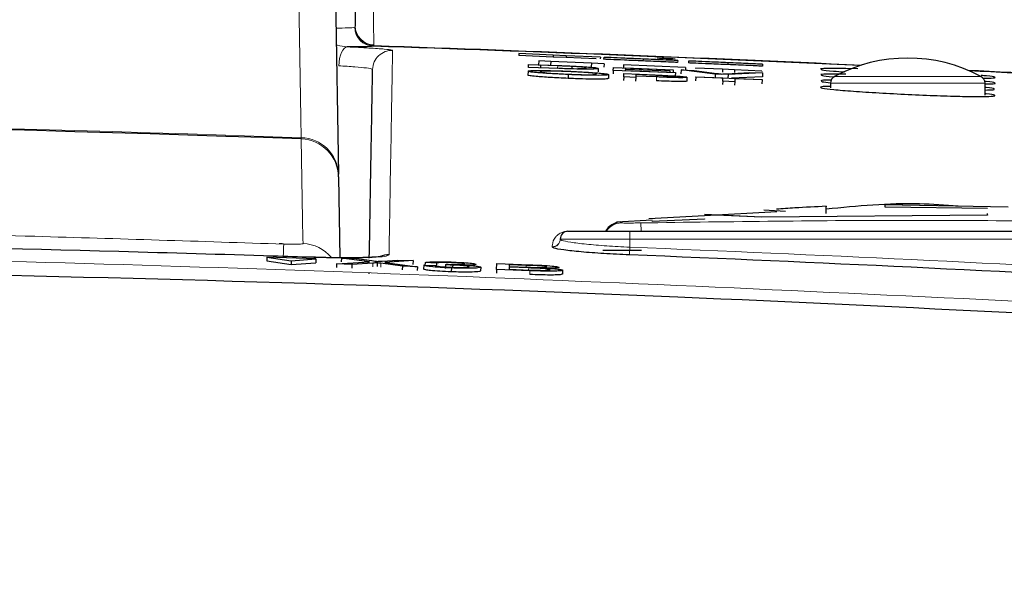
# Paper-space layout 'Blatt3' of a CAD drawing. Header units: millimetres. Extents: x 5 to 418, y 2 to 292.
# Tile 17 of 28: x 227 to 244, y 232 to 242. Entities that reach past the tile are written whole.
import ezdxf

# ---------------------------------------------------------------- set-up
doc = ezdxf.new("R2010")
doc.units = ezdxf.units.MM
doc.layers.add('SLD-0', color=7, linetype='Continuous')
doc.styles.add('SLDTEXTSTYLE1', font='TXT', dxfattribs={"width": 0.605})
doc.dimstyles.new('SLDDIMSTYLE3', dxfattribs={"dimtxt": 3.5, "dimasz": 3.302, "dimexe": 0, "dimexo": 0.0625, "dimgap": 0.875, "dimtad": 1, "dimlfac": 1.5, "dimrnd": 1e-09, "dimzin": 12, "dimdsep": 46, "dimtxsty": 'SLDTEXTSTYLE1', "dimsah": 1, "dimcen": 0.09, "dimadec": 0, "dimazin": 3, "dimtfac": 1, "dimtofl": 0, "dimtmove": 0, "dimatfit": 3, "dimfxl": 1, "dimfrac": 2, "dimtolj": 1, "dimtzin": 12, "dimarcsym": 0})

# ---------------------------------------------------------------- blocks, each defined once
blk = doc.blocks.new('_D_16')
at = {"layer": 'SLD-0', "color": 7}
for p, q in [((135.329, 131.427), (135.329, 266.667)), ((325.329, 131.427), (325.329, 266.667)), ((135.329, 265.667), (325.329, 265.667))]:
    blk.add_line(p, q, dxfattribs=at)
for points in [[(135.329, 265.667), (138.631, 265.159), (138.631, 266.175)], [(325.329, 265.667), (322.027, 266.175), (322.027, 265.159)]]:
    blk.add_solid(points, dxfattribs=at)
at = {"layer": 'SLD-0', "color": 7, "insert": (226.318, 270.178), "char_height": 3.5, "attachment_point": 1, "style": 'SLDTEXTSTYLE1'}
blk.add_mtext('285', dxfattribs=at)

psp = doc.layouts.new('Blatt3')

# ---------------------------------------------------------------- linework, layer by layer
at = {"color": 7, "linetype": 'Continuous', "lineweight": 25}
for p, q in [((232.3391, 248.0386), (232.4985, 238.9109)), ((232.6735, 248.0386), (232.7881, 241.4678)), ((235.6146, 240.9937), (235.6131, 240.9604)), ((236.204, 240.9348), (235.6131, 240.9604)), ((236.2054, 240.9681), (235.6146, 240.9937)), ((236.2054, 240.9681), (236.204, 240.9348)), ((236.4279, 240.925), (236.204, 240.9348)), ((236.4294, 240.9583), (236.2054, 240.9681)), ((236.4294, 240.9583), (236.4279, 240.925)), ((236.9501, 240.9024), (236.4279, 240.925)), ((237.0205, 240.9327), (236.4294, 240.9583)), ((237.0205, 240.9327), (237.0193, 240.9046)), ((237.0784, 240.9302), (237.0769, 240.8969)), ((237.7576, 240.9007), (237.7561, 240.8674)), ((235.7791, 240.7564), (235.7814, 240.8071)), ((236.3041, 240.7374), (235.7791, 240.7564)), ((235.7814, 240.8071), (236.2826, 240.789)), ((235.9577, 240.8696), (235.9547, 240.803)), ((235.9624, 240.8026), (235.9547, 240.803)), ((236.1644, 240.8601), (235.9577, 240.8696)), ((235.9879, 240.7938), (235.9861, 240.7548)), ((235.9861, 240.7548), (236.2882, 240.7439)), ((235.9879, 240.7938), (235.9864, 240.7548)), ((236.285, 240.7831), (235.9879, 240.7938)), ((236.1644, 240.8601), (236.1614, 240.7951)), ((236.8664, 240.8279), (236.1644, 240.8601)), ((236.5272, 240.7733), (236.5258, 240.7367)), ((236.8664, 240.8279), (236.8636, 240.7679)), ((237.0848, 240.8179), (236.8664, 240.8279)), ((236.9829, 240.7386), (236.9809, 240.6821)), ((237.0848, 240.8179), (237.0821, 240.7593)), ((237.2448, 240.7034), (237.2471, 240.7542)), ((237.2471, 240.7542), (238.2806, 240.7168)), ((237.4229, 240.8024), (237.4204, 240.7479)), ((238.4935, 240.7534), (237.4229, 240.8024)), ((237.4536, 240.7408), (237.4529, 240.7252)), ((237.4529, 240.7252), (238.2233, 240.6974)), ((237.4536, 240.7408), (237.453, 240.7252)), ((238.2804, 240.711), (237.4536, 240.7408)), ((238.3558, 240.8747), (238.3544, 240.8414)), ((238.4935, 240.7534), (238.4915, 240.7092)), ((238.5437, 240.8665), (238.5422, 240.8332)), ((238.6626, 240.7456), (238.6621, 240.7347)), ((239.1322, 240.7241), (238.6626, 240.7456)), ((239.1322, 240.7241), (239.1299, 240.6751)), ((239.3388, 240.7146), (239.1322, 240.7241)), ((239.2229, 240.837), (239.2214, 240.8037)), ((239.8211, 240.8111), (239.8196, 240.7778)), ((241.4644, 240.732), (241.2592, 240.7367)), ((235.7728, 240.6909), (235.7699, 240.6244)), ((236.4666, 240.633), (236.4638, 240.5664)), ((237.1629, 240.6317), (237.1601, 240.5651)), ((237.2448, 240.7034), (237.2428, 240.6478)), ((238.3159, 240.6647), (237.2448, 240.7034)), ((237.4247, 240.5924), (237.422, 240.5292)), ((237.4247, 240.5924), (237.4272, 240.6485)), ((237.6314, 240.5835), (237.4247, 240.5924)), ((237.4272, 240.6485), (237.9655, 240.6253)), ((237.4526, 240.7194), (237.4518, 240.7018)), ((237.4518, 240.7018), (238.3162, 240.6706)), ((237.4526, 240.7194), (237.452, 240.7018)), ((238.223, 240.6915), (237.4526, 240.7194)), ((237.6314, 240.5835), (237.6287, 240.5209)), ((237.6324, 240.6065), (237.6314, 240.5835)), ((237.9914, 240.5911), (237.6324, 240.6065)), ((237.6335, 240.6331), (237.6327, 240.613)), ((237.6327, 240.613), (237.9861, 240.5978)), ((237.9834, 240.618), (237.6335, 240.6331)), ((238.223, 240.6915), (238.2224, 240.6739)), ((238.2233, 240.6974), (238.2225, 240.6739)), ((238.2233, 240.6974), (238.223, 240.6915)), ((238.2806, 240.7168), (238.279, 240.6719)), ((238.2804, 240.711), (238.279, 240.6719)), ((238.2806, 240.7168), (238.2804, 240.711)), ((238.3159, 240.6647), (238.3138, 240.6043)), ((238.3162, 240.6706), (238.314, 240.6098)), ((238.3162, 240.6706), (238.3159, 240.6647)), ((238.4136, 240.712), (238.4113, 240.6474)), ((239.0024, 240.6399), (238.4136, 240.712)), ((238.4136, 240.712), (238.6377, 240.7039)), ((238.5161, 240.5854), (238.5132, 240.52)), ((238.6377, 240.7039), (239.0348, 240.6531)), ((238.6668, 240.5886), (238.6639, 240.5222)), ((238.6668, 240.5886), (238.667, 240.5951)), ((239.1364, 240.5684), (238.6668, 240.5886)), ((238.667, 240.5951), (239.813, 240.5457)), ((239.0024, 240.6399), (239.0003, 240.5807)), ((239.2264, 240.6318), (239.0024, 240.6399)), ((239.1343, 240.5188), (239.1364, 240.5684)), ((239.1948, 240.6473), (239.596, 240.6693)), ((239.2264, 240.6318), (239.2242, 240.5711)), ((239.82, 240.6612), (239.2264, 240.6318)), ((239.8176, 240.5946), (239.2876, 240.5684)), ((239.3388, 240.7146), (239.3366, 240.6663)), ((239.8084, 240.6931), (239.3388, 240.7146)), ((239.3431, 240.5595), (239.3409, 240.5099)), ((239.8127, 240.5393), (239.3431, 240.5595)), ((239.596, 240.6693), (239.82, 240.6612)), ((239.8084, 240.6931), (239.8081, 240.6856)), ((239.82, 240.6612), (239.8176, 240.5946)), ((239.1343, 240.5188), (239.1317, 240.4584)), ((239.3409, 240.5099), (239.1343, 240.5188)), ((239.3409, 240.5099), (239.3383, 240.4496)), ((239.8127, 240.5393), (239.8099, 240.4731)), ((239.813, 240.5457), (239.8127, 240.5393)), ((240.9954, 240.482), (240.9954, 240.4042)), ((243.662, 240.2775), (243.662, 240.482)), ((232.4992, 238.868), (232.4985, 238.9109)), ((232.4992, 238.868), (232.5236, 237.4709)), ((241.9403, 238.3893), (244.0634, 238.3498)), ((241.9403, 238.3425), (241.9403, 238.3893)), ((242.823, 238.3662), (241.9403, 238.3827)), ((243.7048, 238.3228), (241.9403, 238.3425)), ((238.8182, 238.1938), (237.8598, 238.1407)), ((238.8168, 238.2232), (239.8094, 238.1785)), ((240.0671, 238.263), (238.8182, 238.1938)), ((239.8094, 238.1718), (238.894, 238.213)), ((239.8094, 238.1785), (243.7048, 238.2119)), ((243.7048, 238.2052), (239.8094, 238.1718)), ((239.8094, 238.1785), (239.8094, 238.1718)), ((240.219, 238.2691), (239.8434, 238.2943)), ((243.7048, 238.2119), (243.7048, 238.2362)), ((243.7048, 238.2119), (243.7048, 238.2052)), ((237.9161, 238.1203), (237.3015, 238.0829)), ((237.9155, 238.1053), (238.8168, 238.1425)), ((238.8168, 238.1358), (237.9155, 238.0986)), ((237.9155, 238.1053), (237.9155, 238.0986)), ((238.8168, 238.1425), (238.8168, 238.1358)), ((236.462, 237.927), (237.5287, 237.927)), ((237.5287, 237.927), (247.262, 237.927)), ((236.3287, 237.7907), (236.3287, 237.7937)), ((237.7287, 237.5937), (237.062, 237.5937)), ((231.262, 237.4827), (231.2597, 237.4162)), ((231.2597, 237.4162), (231.681, 237.3524)), ((231.262, 237.4827), (231.6834, 237.4189)), ((232.1083, 237.4525), (231.262, 237.4827)), ((231.6834, 237.4189), (231.681, 237.3524)), ((231.681, 237.3524), (232.1059, 237.386)), ((231.6834, 237.4189), (232.1083, 237.4525)), ((232.1083, 237.4525), (232.1059, 237.386)), ((232.4679, 237.3665), (232.4655, 237.3)), ((232.4679, 237.3665), (233.0362, 237.4011)), ((232.7315, 237.3571), (232.4679, 237.3665)), ((232.5501, 237.4655), (232.5477, 237.399)), ((233.0362, 237.4011), (232.5501, 237.4655)), ((232.5501, 237.4655), (232.8104, 237.4562)), ((232.7315, 237.3571), (232.7292, 237.2913)), ((233.0953, 237.3792), (232.7315, 237.3571)), ((232.8104, 237.4562), (233.0768, 237.4209)), ((233.1677, 237.3836), (233.1654, 237.3189)), ((233.6021, 237.326), (233.2304, 237.3753)), ((233.2564, 237.4145), (233.5238, 237.4308)), ((233.7878, 237.4214), (233.2983, 237.3916)), ((233.2983, 237.3916), (233.8627, 237.3167)), ((233.5238, 237.4308), (233.7878, 237.4214)), ((233.6021, 237.326), (233.5998, 237.2619)), ((233.8627, 237.3167), (233.6021, 237.326)), ((233.7878, 237.4214), (233.7855, 237.3572)), ((233.9723, 237.3403), (233.9701, 237.2765)), ((233.9723, 237.3403), (234.1689, 237.3346)), ((233.9937, 237.3879), (233.992, 237.3397)), ((234.1901, 237.3795), (233.9937, 237.3879)), ((234.1901, 237.3795), (234.1879, 237.3158)), ((234.3445, 237.3479), (234.3422, 237.2843)), ((234.3445, 237.3479), (234.3652, 237.3589)), ((234.4717, 237.3447), (234.4705, 237.3127)), ((235.2287, 237.268), (235.2323, 237.3698)), ((235.2323, 237.3698), (235.806, 237.3493)), ((235.448, 237.3503), (235.4469, 237.319)), ((235.7399, 237.3399), (235.448, 237.3503)), ((233.0274, 237.1947), (233.0276, 237.2026)), ((233.8627, 237.3167), (233.8604, 237.2529)), ((234.448, 237.2945), (234.4458, 237.2309)), ((234.9547, 237.3084), (234.9525, 237.2446)), ((235.2287, 237.268), (235.2264, 237.2038)), ((235.8039, 237.2474), (235.2287, 237.268)), ((235.4465, 237.3073), (235.4452, 237.272)), ((235.4452, 237.272), (235.8077, 237.2591)), ((235.7841, 237.2952), (235.4465, 237.3073)), ((235.4469, 237.319), (235.7628, 237.3077)), ((236.3692, 237.2565), (236.3668, 237.19))]:
    psp.add_line(p, q, dxfattribs=at)
at = {"color": 7, "linetype": 'Continuous', "lineweight": 18}
for p, q in [((233.0929, 242.147), (233.1104, 241.1434)), ((232.7802, 241.4482), (232.7868, 241.4568)), ((232.7868, 241.4568), (232.7881, 241.4678)), ((233.1086, 241.1326), (233.1002, 241.1216)), ((233.1104, 241.1434), (233.1086, 241.1326)), ((236.285, 240.7831), (236.2837, 240.7463)), ((237.9834, 240.618), (237.9826, 240.5979)), ((237.9914, 240.5911), (237.9886, 240.5267)), ((241.0655, 240.5994), (242.3287, 240.5994)), ((242.3287, 240.5994), (243.5918, 240.5994)), ((242.3287, 240.482), (240.9954, 240.482)), ((243.662, 240.482), (242.3287, 240.482)), ((231.8561, 239.5213), (231.8546, 239.5428)), ((237.3686, 238.0851), (237.3825, 238.0727)), ((237.7222, 238.0722), (237.725, 237.927)), ((237.5287, 237.927), (237.5287, 237.7937)), ((236.1902, 237.6578), (236.1902, 237.6607)), ((237.5287, 237.7937), (236.3287, 237.7937)), ((247.262, 237.7937), (237.5287, 237.7937)), ((237.5287, 237.7937), (237.5287, 237.6535)), ((237.5287, 237.6535), (237.5233, 237.5205)), ((233.0953, 237.3792), (233.093, 237.3143)), ((233.2304, 237.3753), (233.2281, 237.3107)), ((235.7399, 237.3399), (235.7388, 237.3086)), ((235.7841, 237.2952), (235.7829, 237.26)), ((235.8039, 237.2474), (235.8016, 237.1824))]:
    psp.add_line(p, q, dxfattribs=at)
at = {"color": 7, "linetype": 'Continuous', "lineweight": 18, "flags": 128}
for points in [[(231.8546, 239.5428), (231.8486, 239.8883), (231.8244, 241.2703), (231.7276, 246.798), (231.6948, 248.6706)], [(232.5032, 240.7846), (232.5087, 240.848), (232.5191, 240.9088), (232.534, 240.9647), (232.5528, 241.0137), (232.5748, 241.0541), (232.5992, 241.0842), (232.6252, 241.1031), (232.6518, 241.1099)], [(231.8878, 237.7153), (231.8863, 237.7985), (231.8805, 238.131), (231.8561, 239.5213)]]:
    psp.add_lwpolyline(points, dxfattribs=at)
at = {"color": 7, "linetype": 'Continuous', "lineweight": 18}
for centre, radius, start, end in [((233.1135, 241.4547), 0.3333, 181.11417, 267.7252), ((233.1207, 241.4665), 0.3341, 181.6716, 267.92261), ((233.1198, 241.475), 0.3317, 181.2388, 268.37695), ((210.9954, -418.8397), 660.3427, 87.3493036, 88.0809463), ((233.4222, 240.7165), 0.3333, 88.04161, 178.98818), ((210.9954, -418.8397), 660.3427, 86.6710964, 87.1905395), ((210.9954, -351.3063), 591.2173, 87.9780764, 92.0219236), ((231.8446, 238.8887), 0.6542, 1.94592, 89.12568), ((231.8334, 238.8558), 0.6659, 1.05193, 88.04325), ((237.3953, 237.7396), 0.3333, 92.21562, 145.80066), ((236.462, 237.9656), 0.0386, 262.30613, 269.99021), ((325.2089, 234.2077), 93.72, 177.860694, 177.988061), ((231.8644, 237.0487), 0.667, 39.7045, 87.99709), ((236.1955, 237.7938), 0.1332, 267.75258, 359.93993), ((236.1955, 237.7909), 0.1332, 267.75253, 359.93989), ((210.9954, -418.8397), 657.0292, 86.8357819, 87.6855494)]:
    psp.add_arc(centre, radius, start, end, dxfattribs=at)
at = {"color": 7, "linetype": 'Continuous', "lineweight": 25}
for centre, radius, start, end in [((210.9954, -418.8397), 660.3314, 87.3519445, 88.0816404), ((242.3287, 238.2509), 2.6667, 61.72629, 118.27371), ((241.1287, 240.482), 0.1333, 118.27371, 180), ((210.9954, -418.8397), 660.3314, 86.6708788, 87.1878986), ((243.5287, 240.482), 0.1333, 0, 61.72629), ((210.9954, -351.3063), 591.1958, 87.9778569, 92.0221431), ((237.3954, 237.7569), 0.3333, 94.66937, 149.30907), ((236.462, 237.7937), 0.1333, 90, 180), ((236.9213, 237.9667), 0.0397, 262.38775, 269.99063), ((233.3606, 237.1876), 0.3339, 88.04833, 115.67794), ((210.9954, -418.8397), 656.8961, 86.8357819, 87.6855494)]:
    psp.add_arc(centre, radius, start, end, dxfattribs=at)
psp.add_ellipse((210.9954, -420.3854), major_axis=(0, 661.85), ratio=0.9999973, start_param=6.2418995, end_param=6.2423685, dxfattribs=at)
at = {"color": 7, "linetype": 'Continuous', "lineweight": 18}
for points, knots in [([(232.4544, 241.4354), (232.5296, 241.4355), (232.701, 241.4359), (232.7517, 241.4438), (232.7802, 241.4482)], [0, 0, 0, 0, 0.439015, 1, 1, 1, 1]), ([(232.4595, 241.1436), (232.4669, 241.1414), (232.5278, 241.1234), (232.5938, 241.1162), (232.6518, 241.1099)], [0, 0, 0, 0, 0.1222366, 1, 1, 1, 1]), ([(232.6518, 241.1099), (232.7824, 241.1035), (233.0435, 241.0907), (233.3104, 241.0712), (233.423, 241.0576), (233.4312, 241.0514), (233.4336, 241.0496)], [0, 0, 0, 0, 0.2946916, 0.5893405, 0.8841722, 1, 1, 1, 1]), ([(233.4336, 241.0496), (233.4334, 241.0433), (233.4329, 241.0116), (233.4305, 240.8745), (233.4199, 240.265), (233.4011, 239.1906), (233.3789, 237.9146), (233.372, 237.5213)], [0, 0, 0, 0, 0.0088087, 0.0440433, 0.1849823, 0.7487663, 1, 1, 1, 1]), ([(233.0889, 240.7224), (233.0872, 240.7244), (233.0811, 240.7315), (232.9968, 240.7461), (232.7968, 240.7661), (232.6011, 240.7784), (232.5032, 240.7846)], [0, 0, 0, 0, 0.11584913, 0.41074499, 0.70540532, 1, 1, 1, 1]), ([(237.3825, 238.0727), (237.3868, 238.0721), (237.3956, 238.0709), (237.4549, 238.0702), (237.5406, 238.0702), (237.6349, 238.0708), (237.6975, 238.0718), (237.7222, 238.0722)], [0, 0, 0, 0, 0.2138472, 0.4292026, 0.6449166, 0.8596444, 1, 1, 1, 1]), ([(237.7222, 238.0722), (239.2796, 238.094), (242.395, 238.1375), (245.5105, 238.094), (247.0685, 238.0722)], [0, 0, 0, 0, 0.4998954, 1, 1, 1, 1]), ([(220.8141, 237.9834), (221.1848, 237.977), (223.333, 237.9398), (226.9134, 237.8584), (230.1223, 237.7532), (231.5543, 237.7062)], [0, 0, 0, 0, 0.1035199, 0.5999338, 1, 1, 1, 1]), ([(236.1902, 237.6607), (236.1907, 237.6719), (236.193, 237.7278), (236.2188, 237.7973), (236.2802, 237.8628), (236.3198, 237.8907), (236.3536, 237.9072), (236.3806, 237.9167), (236.4065, 237.9227), (236.4257, 237.9262), (236.4491, 237.9273), (236.4554, 237.9273), (236.4569, 237.9273)], [0, 0, 0, 0, 0.11879583, 0.59404956, 0.75694848, 0.85605291, 0.91592619, 0.95186548, 0.97330434, 0.99483899, 0.99877294, 1, 1, 1, 1]), ([(231.5543, 237.7062), (231.5791, 237.7055), (231.6411, 237.7036), (231.7349, 237.7028), (231.8194, 237.7045), (231.8768, 237.7087), (231.8841, 237.7131), (231.8878, 237.7153)], [0, 0, 0, 0, 0.1424488, 0.3561852, 0.5704207, 0.7852495, 1, 1, 1, 1]), ([(236.3287, 237.7907), (236.3344, 237.7843), (236.349, 237.768), (236.4926, 237.7381), (236.7641, 237.7048), (237.1236, 237.6744), (237.3937, 237.6605), (237.5287, 237.6535)], [0, 0, 0, 0, 0.140477, 0.3558464, 0.5708595, 0.7854432, 1, 1, 1, 1]), ([(172.4429, 236.4577), (173.3303, 236.5089), (177.7675, 236.7651), (189.316, 237.3025), (207.1017, 237.6913), (228.3777, 237.5095), (242.5166, 236.807), (249.5478, 236.4577)], [0, 0, 0, 0, 0.03456624, 0.17283554, 0.44954959, 0.72626364, 1, 1, 1, 1]), ([(233.372, 237.5213), (233.3571, 237.5121), (233.3272, 237.4936), (233.0967, 237.4753), (232.7579, 237.4669), (232.3834, 237.4688), (232.1365, 237.4756), (232.0391, 237.4783)], [0, 0, 0, 0, 0.2149317, 0.4298773, 0.6448764, 0.8598859, 1, 1, 1, 1])]:
    psp.add_open_spline(points, degree=3, knots=knots, dxfattribs=at)
at = {"color": 7, "linetype": 'Continuous', "lineweight": 25}
for points, knots in [([(233.1002, 241.1216), (233.063, 241.1178), (232.9912, 241.1104), (232.762, 241.1101), (232.6518, 241.1099)], [0, 0, 0, 0, 0.5189654, 1, 1, 1, 1]), ([(237.7561, 240.8674), (237.6463, 240.8721), (237.4274, 240.8816), (237.196, 240.8917), (237.095, 240.8961), (237.0829, 240.8966), (237.0769, 240.8969)], [0, 0, 0, 0, 0.2799551, 0.5580876, 0.7789116, 1, 1, 1, 1]), ([(237.7576, 240.9007), (237.6478, 240.9054), (237.4289, 240.9149), (237.1975, 240.925), (237.0964, 240.9294), (237.0844, 240.9299), (237.0784, 240.9302)], [0, 0, 0, 0, 0.2799551, 0.5580876, 0.7789116, 1, 1, 1, 1]), ([(238.3558, 240.8747), (238.3315, 240.8757), (238.283, 240.8778), (238.1283, 240.8846), (237.9427, 240.8926), (237.8193, 240.898), (237.7576, 240.9007)], [0, 0, 0, 0, 0.2802563, 0.5595462, 0.7795894, 1, 1, 1, 1]), ([(233.0321, 237.4635), (233.0436, 238.1234), (233.0683, 239.5397), (233.0818, 240.3106), (233.0889, 240.7224)], [0, 0, 0, 0, 0.4658662, 1, 1, 1, 1]), ([(236.2826, 240.789), (236.3313, 240.7873), (236.4182, 240.7841), (236.5039, 240.7805), (236.5415, 240.7789)], [0, 0, 0, 0, 0.560174, 1, 1, 1, 1]), ([(236.5272, 240.7733), (236.4826, 240.7753), (236.403, 240.7788), (236.3211, 240.7818), (236.285, 240.7831)], [0, 0, 0, 0, 0.5592546, 1, 1, 1, 1]), ([(236.9829, 240.7386), (236.9754, 240.7351), (236.9603, 240.7283), (236.8107, 240.7241), (236.5573, 240.7286), (236.3887, 240.7345), (236.3041, 240.7374)], [0, 0, 0, 0, 0.28084, 0.5599517, 0.7790685, 1, 1, 1, 1]), ([(236.7762, 240.7462), (236.7698, 240.7504), (236.7609, 240.7564), (236.6441, 240.7667), (236.5661, 240.7711), (236.5272, 240.7733)], [0, 0, 0, 0, 0.5591497, 0.7800403, 1, 1, 1, 1]), ([(236.5415, 240.7789), (236.5849, 240.7769), (236.6625, 240.7734), (236.7264, 240.7694), (236.7545, 240.7676)], [0, 0, 0, 0, 0.5598465, 1, 1, 1, 1]), ([(236.6346, 240.7349), (236.6837, 240.736), (236.7719, 240.7378), (236.7749, 240.7436), (236.7762, 240.7462)], [0, 0, 0, 0, 0.5574522, 1, 1, 1, 1]), ([(236.7545, 240.7676), (236.7976, 240.7645), (236.8837, 240.7583), (236.9669, 240.748), (236.9769, 240.7422), (236.9829, 240.7386)], [0, 0, 0, 0, 0.279769, 0.5599289, 1, 1, 1, 1]), ([(238.3544, 240.8414), (238.3301, 240.8424), (238.2816, 240.8445), (238.1269, 240.8513), (237.9413, 240.8593), (237.8179, 240.8647), (237.7561, 240.8674)], [0, 0, 0, 0, 0.2802563, 0.5595462, 0.7795894, 1, 1, 1, 1]), ([(239.2214, 240.8037), (239.1116, 240.8085), (238.8927, 240.818), (238.6613, 240.8281), (238.5602, 240.8324), (238.5482, 240.833), (238.5422, 240.8332)], [0, 0, 0, 0, 0.2799551, 0.5580876, 0.7789116, 1, 1, 1, 1]), ([(239.2229, 240.837), (239.1131, 240.8418), (238.8942, 240.8513), (238.6628, 240.8614), (238.5617, 240.8657), (238.5497, 240.8663), (238.5437, 240.8665)], [0, 0, 0, 0, 0.2799551, 0.5580876, 0.7789116, 1, 1, 1, 1]), ([(239.8196, 240.7778), (239.7954, 240.7788), (239.7469, 240.7809), (239.5922, 240.7876), (239.4066, 240.7957), (239.2832, 240.801), (239.2214, 240.8037)], [0, 0, 0, 0, 0.2802563, 0.5595462, 0.7795894, 1, 1, 1, 1]), ([(239.8211, 240.8111), (239.7968, 240.8121), (239.7483, 240.8142), (239.5936, 240.8209), (239.408, 240.829), (239.2846, 240.8344), (239.2229, 240.837)], [0, 0, 0, 0, 0.2802563, 0.5595462, 0.7795894, 1, 1, 1, 1]), ([(241.2592, 240.7367), (241.1483, 240.738), (240.9266, 240.7407), (240.8581, 240.734), (240.8239, 240.7307)], [0, 0, 0, 0, 0.5000015, 1, 1, 1, 1]), ([(240.8333, 240.7253), (240.8336, 240.7221), (240.8345, 240.7139), (240.9828, 240.6965), (241.1683, 240.6824), (241.2348, 240.6774)], [0, 0, 0, 0, 0.2980429, 0.7482659, 1, 1, 1, 1]), ([(236.4638, 240.5664), (236.3579, 240.5714), (236.1464, 240.5815), (235.9123, 240.5992), (235.7912, 240.6139), (235.777, 240.6209), (235.7699, 240.6244)], [0, 0, 0, 0, 0.27959997, 0.55876532, 0.77931029, 1, 1, 1, 1]), ([(235.7728, 240.6909), (235.7802, 240.6948), (235.7949, 240.7026), (235.9665, 240.7054), (236.2112, 240.7008), (236.3837, 240.6939), (236.47, 240.6904)], [0, 0, 0, 0, 0.2805704, 0.5595746, 0.7795608, 1, 1, 1, 1]), ([(236.4666, 240.633), (236.3608, 240.638), (236.1492, 240.648), (235.9152, 240.6658), (235.7941, 240.6805), (235.7799, 240.6874), (235.7728, 240.6909)], [0, 0, 0, 0, 0.2796, 0.5587653, 0.7793103, 1, 1, 1, 1]), ([(236.4709, 240.6839), (236.3886, 240.687), (236.2241, 240.6933), (235.9981, 240.6945), (235.9865, 240.6867), (235.9794, 240.6819)], [0, 0, 0, 0, 0.2801277, 0.5596529, 1, 1, 1, 1]), ([(235.9794, 240.6819), (235.9842, 240.6787), (235.9939, 240.6723), (236.1118, 240.6599), (236.2816, 240.6481), (236.4045, 240.6424), (236.466, 240.6395)], [0, 0, 0, 0, 0.2806566, 0.559885, 0.7798492, 1, 1, 1, 1]), ([(237.1601, 240.5651), (237.1506, 240.5614), (237.1318, 240.554), (236.9607, 240.5514), (236.7163, 240.5565), (236.548, 240.5631), (236.4638, 240.5664)], [0, 0, 0, 0, 0.28035303, 0.55950225, 0.77963533, 1, 1, 1, 1]), ([(236.466, 240.6395), (236.5464, 240.6364), (236.7072, 240.6303), (236.874, 240.6295), (236.9472, 240.6338), (236.9533, 240.6384), (236.9563, 240.6406)], [0, 0, 0, 0, 0.2791002, 0.558192, 0.7788064, 1, 1, 1, 1]), ([(237.1629, 240.6317), (237.1535, 240.628), (237.1347, 240.6206), (236.9636, 240.618), (236.7191, 240.623), (236.5508, 240.6297), (236.4666, 240.633)], [0, 0, 0, 0, 0.280353, 0.5595023, 0.7796353, 1, 1, 1, 1]), ([(236.47, 240.6904), (236.5778, 240.6853), (236.7932, 240.675), (237.0302, 240.6569), (237.1463, 240.6421), (237.1574, 240.6352), (237.1629, 240.6317)], [0, 0, 0, 0, 0.2795644, 0.5585841, 0.7790872, 1, 1, 1, 1]), ([(236.9563, 240.6406), (236.9514, 240.6439), (236.9417, 240.6504), (236.8323, 240.6629), (236.6592, 240.675), (236.5337, 240.6809), (236.4709, 240.6839)], [0, 0, 0, 0, 0.2807967, 0.5600682, 0.779984, 1, 1, 1, 1]), ([(237.9655, 240.6253), (238.0062, 240.6235), (238.0789, 240.6204), (238.151, 240.6169), (238.1827, 240.6154)], [0, 0, 0, 0, 0.5601005, 1, 1, 1, 1]), ([(238.1522, 240.6103), (238.1209, 240.6118), (238.0649, 240.6145), (238.0083, 240.617), (237.9834, 240.618)], [0, 0, 0, 0, 0.5595849, 1, 1, 1, 1]), ([(237.9861, 240.5978), (238.031, 240.5959), (238.1203, 240.5922), (238.2408, 240.589), (238.302, 240.5904), (238.3069, 240.5929), (238.3094, 240.5941)], [0, 0, 0, 0, 0.2814007, 0.5597529, 0.7793558, 1, 1, 1, 1]), ([(238.5161, 240.5854), (238.5081, 240.583), (238.4924, 240.5781), (238.3051, 240.578), (238.1105, 240.5861), (237.9914, 240.5911)], [0, 0, 0, 0, 0.2807512, 0.5597085, 1, 1, 1, 1]), ([(238.3094, 240.5941), (238.3076, 240.5953), (238.304, 240.5977), (238.268, 240.6021), (238.2164, 240.6065), (238.1736, 240.609), (238.1522, 240.6103)], [0, 0, 0, 0, 0.2802608, 0.5600775, 0.7801497, 1, 1, 1, 1]), ([(238.1827, 240.6154), (238.2358, 240.6126), (238.3417, 240.6071), (238.4506, 240.5981), (238.5072, 240.5907), (238.5131, 240.5872), (238.5161, 240.5854)], [0, 0, 0, 0, 0.28001296, 0.55891045, 0.77939555, 1, 1, 1, 1]), ([(239.0348, 240.6531), (239.0511, 240.651), (239.0802, 240.6473), (239.1043, 240.6436), (239.1148, 240.642)], [0, 0, 0, 0, 0.5599982, 1, 1, 1, 1]), ([(239.1148, 240.642), (239.1284, 240.6431), (239.1527, 240.645), (239.1819, 240.6466), (239.1948, 240.6473)], [0, 0, 0, 0, 0.5599723, 1, 1, 1, 1]), ([(241.2595, 240.6391), (241.1489, 240.6402), (240.9276, 240.6424), (240.8595, 240.6353), (240.8254, 240.6317)], [0, 0, 0, 0, 0.5000021, 1, 1, 1, 1]), ([(240.8349, 240.6261), (240.8363, 240.6226), (240.8396, 240.6139), (240.9376, 240.6005), (241.0536, 240.5912), (241.0565, 240.5909)], [0, 0, 0, 0, 0.3931372, 0.9849215, 1, 1, 1, 1]), ([(243.6257, 240.5707), (243.6964, 240.5714), (243.8427, 240.5729), (243.8501, 240.5872), (243.7639, 240.6028), (243.6289, 240.6145), (243.5978, 240.6172)], [0, 0, 0, 0, 0.2891702, 0.598123, 0.9073529, 1, 1, 1, 1]), ([(238.5132, 240.5189), (238.5053, 240.5164), (238.4895, 240.5115), (238.3022, 240.5115), (238.1076, 240.5196), (237.9885, 240.5245)], [0, 0, 0, 0, 0.2807512, 0.5597085, 1, 1, 1, 1]), ([(240.9954, 240.4275), (240.9862, 240.4275), (240.8777, 240.4275), (240.8098, 240.4182), (240.8273, 240.4003), (241.0286, 240.3749), (241.3724, 240.346), (241.8255, 240.3164), (242.3353, 240.2895), (242.8442, 240.2682), (243.2945, 240.2549), (243.6343, 240.2514), (243.8309, 240.258), (243.8429, 240.2745), (243.7743, 240.2901), (243.6682, 240.3001), (243.662, 240.3007)], [0, 0, 0, 0, 0.0075772, 0.0896984, 0.1718584, 0.2541313, 0.3365332, 0.4190269, 0.5015376, 0.5839821, 0.6663033, 0.7484955, 0.8306095, 0.9127334, 0.9949538, 1, 1, 1, 1]), ([(241.0084, 240.5364), (240.9942, 240.5365), (240.8792, 240.5368), (240.8514, 240.5317), (240.8271, 240.5272)], [0, 0, 0, 0, 0.1235933, 1, 1, 1, 1]), ([(240.8367, 240.5214), (240.8343, 240.5178), (240.8293, 240.5103), (240.9399, 240.4984), (240.9979, 240.4921)], [0, 0, 0, 0, 0.4766894, 1, 1, 1, 1]), ([(243.6703, 240.4716), (243.7218, 240.4723), (243.8473, 240.4742), (243.8437, 240.4885), (243.776, 240.503), (243.6653, 240.513), (243.6554, 240.5139)], [0, 0, 0, 0, 0.249493, 0.6070487, 0.9649581, 1, 1, 1, 1]), ([(243.8263, 240.3851), (243.8021, 240.3919), (243.7762, 240.3991), (243.6689, 240.409), (243.662, 240.4097)], [0, 0, 0, 0, 0.9358761, 1, 1, 1, 1]), ([(243.662, 240.3658), (243.7195, 240.3666), (243.8271, 240.3681), (243.8206, 240.376), (243.8176, 240.3797)], [0, 0, 0, 0, 0.5336042, 1, 1, 1, 1]), ([(240.919, 238.3585), (240.7386, 238.3497), (240.4522, 238.3358), (240.166, 238.3166), (240.06, 238.3094)], [0, 0, 0, 0, 0.6296856, 1, 1, 1, 1]), ([(240.919, 238.2335), (240.919, 238.3107), (240.919, 238.3992), (240.919, 238.3533), (240.919, 238.3475)], [0, 0, 0, 0, 0.87249, 1, 1, 1, 1]), ([(243.1964, 238.3591), (242.9744, 238.3764), (242.2162, 238.4353), (241.4576, 238.3621), (240.9211, 238.3104)], [0, 0, 0, 0, 0.2927633, 1, 1, 1, 1]), ([(236.4569, 237.9273), (236.5318, 237.9273), (236.6852, 237.9273), (236.8379, 237.9273), (236.916, 237.9273)], [0, 0, 0, 0, 0.4887733, 1, 1, 1, 1]), ([(232.0391, 237.4783), (231.8169, 237.4853), (230.7064, 237.5204), (226.0415, 237.6535), (218.2667, 237.8174), (211.3796, 237.7898), (208.0482, 237.7764)], [0, 0, 0, 0, 0.0277845, 0.138923, 0.5834903, 1, 1, 1, 1]), ([(231.5482, 237.708), (231.5326, 237.7085), (231.5071, 237.7093), (231.4831, 237.7106), (231.4738, 237.7111)], [0, 0, 0, 0, 0.6145039, 1, 1, 1, 1]), ([(233.2447, 237.4939), (233.2439, 237.4937), (233.2411, 237.4931), (233.1765, 237.4845), (233.0186, 237.4745), (232.7152, 237.4678), (232.3584, 237.4692), (232.1206, 237.4776), (232.039, 237.4805)], [0, 0, 0, 0, 0.0528426, 0.1658955, 0.3427841, 0.585781, 0.8577928, 1, 1, 1, 1]), ([(237.5233, 237.5205), (237.3733, 237.5275), (237.0734, 237.5415), (236.6739, 237.5719), (236.3723, 237.6051), (236.2129, 237.6351), (236.1967, 237.6513), (236.1902, 237.6578)], [0, 0, 0, 0, 0.2145899, 0.429169, 0.6441593, 0.8595151, 1, 1, 1, 1]), ([(250.1834, 236.2012), (246.2428, 236.4122), (237.7453, 236.8672), (224.677, 237.2533), (210.9898, 237.3976), (197.3053, 237.252), (184.2425, 236.8654), (175.7478, 236.4107), (171.8074, 236.1998)], [0, 0, 0, 0, 0.1509637, 0.3255339, 0.5001042, 0.674574, 0.8490439, 1, 1, 1, 1]), ([(233.0768, 237.4209), (233.094, 237.4186), (233.1178, 237.4153), (233.1473, 237.4111), (233.1531, 237.4093), (233.156, 237.4084)], [0, 0, 0, 0, 0.5612769, 0.7817626, 1, 1, 1, 1]), ([(233.1677, 237.3836), (233.1541, 237.3828), (233.1298, 237.3813), (233.1059, 237.3798), (233.0953, 237.3792)], [0, 0, 0, 0, 0.56000161, 1, 1, 1, 1]), ([(233.156, 237.4084), (233.1747, 237.4095), (233.2082, 237.4115), (233.2417, 237.4136), (233.2564, 237.4145)], [0, 0, 0, 0, 0.5599999, 1, 1, 1, 1]), ([(233.2304, 237.3753), (233.2187, 237.3769), (233.1977, 237.3796), (233.1769, 237.3824), (233.1677, 237.3836)], [0, 0, 0, 0, 0.5599998, 1, 1, 1, 1]), ([(234.448, 237.2945), (234.3813, 237.2973), (234.2478, 237.3029), (234.0932, 237.316), (233.9982, 237.329), (233.981, 237.3365), (233.9723, 237.3403)], [0, 0, 0, 0, 0.2799105, 0.5592491, 0.7794763, 1, 1, 1, 1]), ([(233.9937, 237.3879), (234.009, 237.3913), (234.0394, 237.3981), (234.1552, 237.4028), (234.2985, 237.4025), (234.3947, 237.3995), (234.4428, 237.398)], [0, 0, 0, 0, 0.2802532, 0.5595228, 0.7795924, 1, 1, 1, 1]), ([(234.1689, 237.3346), (234.1788, 237.3316), (234.1988, 237.3256), (234.2628, 237.3167), (234.3589, 237.3099), (234.4233, 237.3073), (234.4555, 237.306)], [0, 0, 0, 0, 0.28088107, 0.56007272, 0.7796532, 1, 1, 1, 1]), ([(234.4485, 237.386), (234.4124, 237.3871), (234.3402, 237.3892), (234.2552, 237.3882), (234.2082, 237.3844), (234.1962, 237.3812), (234.1901, 237.3795)], [0, 0, 0, 0, 0.2800014, 0.5591308, 0.7793201, 1, 1, 1, 1]), ([(234.4717, 237.3447), (234.4476, 237.3455), (234.4046, 237.3468), (234.3629, 237.3476), (234.3445, 237.3479)], [0, 0, 0, 0, 0.5597721, 1, 1, 1, 1]), ([(234.3652, 237.3589), (234.3705, 237.3587), (234.3798, 237.3583), (234.3893, 237.3579), (234.3934, 237.3578)], [0, 0, 0, 0, 0.5600031, 1, 1, 1, 1]), ([(234.3934, 237.3578), (234.4323, 237.3566), (234.51, 237.3543), (234.6102, 237.354), (234.674, 237.3572), (234.6789, 237.3611), (234.6813, 237.3631)], [0, 0, 0, 0, 0.2806803, 0.5609514, 0.7800568, 1, 1, 1, 1]), ([(234.4428, 237.398), (234.5036, 237.3954), (234.6251, 237.3902), (234.7725, 237.3787), (234.8613, 237.3667), (234.8723, 237.3599), (234.8778, 237.3565)], [0, 0, 0, 0, 0.2801842, 0.55985531, 0.77999994, 1, 1, 1, 1]), ([(234.6813, 237.3631), (234.6776, 237.3655), (234.6701, 237.3702), (234.6055, 237.3774), (234.5277, 237.3828), (234.4749, 237.3849), (234.4485, 237.386)], [0, 0, 0, 0, 0.27946, 0.5589523, 0.7792553, 1, 1, 1, 1]), ([(234.7583, 237.3155), (234.754, 237.3185), (234.7455, 237.3245), (234.6685, 237.3336), (234.5718, 237.3407), (234.505, 237.3434), (234.4717, 237.3447)], [0, 0, 0, 0, 0.2797467, 0.5591709, 0.7794436, 1, 1, 1, 1]), ([(234.8778, 237.3565), (234.8742, 237.3542), (234.8671, 237.3496), (234.8003, 237.3442), (234.7181, 237.344), (234.668, 237.3438)], [0, 0, 0, 0, 0.2804963, 0.5610033, 1, 1, 1, 1]), ([(234.668, 237.3438), (234.7142, 237.3411), (234.8065, 237.3358), (234.9007, 237.3257), (234.9487, 237.3162), (234.9527, 237.311), (234.9547, 237.3084)], [0, 0, 0, 0, 0.2798072, 0.5591854, 0.7794082, 1, 1, 1, 1]), ([(236.0957, 237.3113), (236.0913, 237.3142), (236.0845, 237.3186), (236.0377, 237.325), (235.934, 237.3335), (235.8262, 237.3371), (235.7399, 237.3399)], [0, 0, 0, 0, 0.2495123, 0.3750187, 0.5002443, 1, 1, 1, 1]), ([(235.806, 237.3493), (235.874, 237.3468), (236.0095, 237.3416), (236.1863, 237.3297), (236.2911, 237.3162), (236.305, 237.3086), (236.3119, 237.3048)], [0, 0, 0, 0, 0.2811161, 0.5600262, 0.7801115, 1, 1, 1, 1]), ([(234.4457, 237.228), (234.3789, 237.2308), (234.2455, 237.2364), (234.0908, 237.2495), (233.9959, 237.2625), (233.9786, 237.27), (233.97, 237.2738)], [0, 0, 0, 0, 0.2799105, 0.5592491, 0.7794763, 1, 1, 1, 1]), ([(234.9524, 237.242), (234.9433, 237.2374), (234.925, 237.2283), (234.7852, 237.2228), (234.6178, 237.2227), (234.5031, 237.2263), (234.4457, 237.228)], [0, 0, 0, 0, 0.2794007, 0.5590642, 0.7793783, 1, 1, 1, 1]), ([(234.9547, 237.3084), (234.9456, 237.3039), (234.9274, 237.2948), (234.7875, 237.2892), (234.6201, 237.2892), (234.5054, 237.2928), (234.448, 237.2945)], [0, 0, 0, 0, 0.2794007, 0.5590642, 0.7793783, 1, 1, 1, 1]), ([(234.4555, 237.306), (234.5009, 237.3047), (234.5915, 237.302), (234.6928, 237.3039), (234.75, 237.3088), (234.7555, 237.3133), (234.7583, 237.3155)], [0, 0, 0, 0, 0.2798831, 0.5589932, 0.779319, 1, 1, 1, 1]), ([(235.7628, 237.3077), (235.7975, 237.3065), (235.8595, 237.3043), (235.9203, 237.303), (235.947, 237.3024)], [0, 0, 0, 0, 0.560393, 1, 1, 1, 1]), ([(236.1531, 237.2644), (236.1484, 237.2675), (236.1415, 237.2721), (236.0916, 237.2787), (235.988, 237.2879), (235.8747, 237.2919), (235.7841, 237.2952)], [0, 0, 0, 0, 0.2498018, 0.3755461, 0.5011539, 1, 1, 1, 1]), ([(236.3668, 237.19), (236.3619, 237.1868), (236.3521, 237.1804), (236.2771, 237.174), (236.0985, 237.1711), (235.924, 237.1769), (235.8016, 237.181)], [0, 0, 0, 0, 0.1871427, 0.3743187, 0.5607862, 1, 1, 1, 1]), ([(236.3692, 237.2565), (236.3643, 237.2533), (236.3545, 237.2469), (236.2794, 237.2405), (236.1009, 237.2376), (235.9264, 237.2434), (235.8039, 237.2474)], [0, 0, 0, 0, 0.1871427, 0.3743187, 0.5607862, 1, 1, 1, 1]), ([(235.8077, 237.2591), (235.8323, 237.2582), (235.8761, 237.2566), (235.9197, 237.2554), (235.9388, 237.2549)], [0, 0, 0, 0, 0.56009932, 1, 1, 1, 1]), ([(235.9388, 237.2549), (235.9726, 237.2542), (236.0399, 237.2529), (236.1111, 237.2551), (236.1479, 237.2592), (236.1514, 237.2627), (236.1531, 237.2644)], [0, 0, 0, 0, 0.2802899, 0.5590179, 0.7794024, 1, 1, 1, 1]), ([(235.947, 237.3024), (235.9715, 237.3022), (236.0203, 237.3017), (236.0843, 237.3044), (236.0914, 237.3087), (236.0957, 237.3113)], [0, 0, 0, 0, 0.28086946, 0.56106259, 1, 1, 1, 1]), ([(236.3119, 237.3048), (236.3075, 237.3024), (236.2987, 237.2974), (236.2243, 237.2917), (236.1354, 237.2913), (236.0812, 237.2911)], [0, 0, 0, 0, 0.28033597, 0.56080028, 1, 1, 1, 1]), ([(236.0812, 237.2911), (236.1257, 237.2885), (236.2146, 237.2832), (236.3087, 237.2734), (236.3618, 237.2641), (236.3667, 237.259), (236.3692, 237.2565)], [0, 0, 0, 0, 0.2802111, 0.5596695, 0.7797087, 1, 1, 1, 1])]:
    psp.add_open_spline(points, degree=3, knots=knots, dxfattribs=at)

# ---------------------------------------------------------------- dimensions: what is measured, and where the dimension line sits
at = {"layer": 'SLD-0', "color": 7}
dim = psp.add_linear_dim(base=(325.3287, 265.6668), p1=(135.3287, 131.427), p2=(325.3287, 131.427), dimstyle='SLDDIMSTYLE3', dxfattribs=at)
dim.commit()
dim.dimension.update_dxf_attribs({"geometry": '_D_16', "text_midpoint": (230.3287, 265.6668), "dimtype": 160})

doc.saveas('drawing.dxf')
